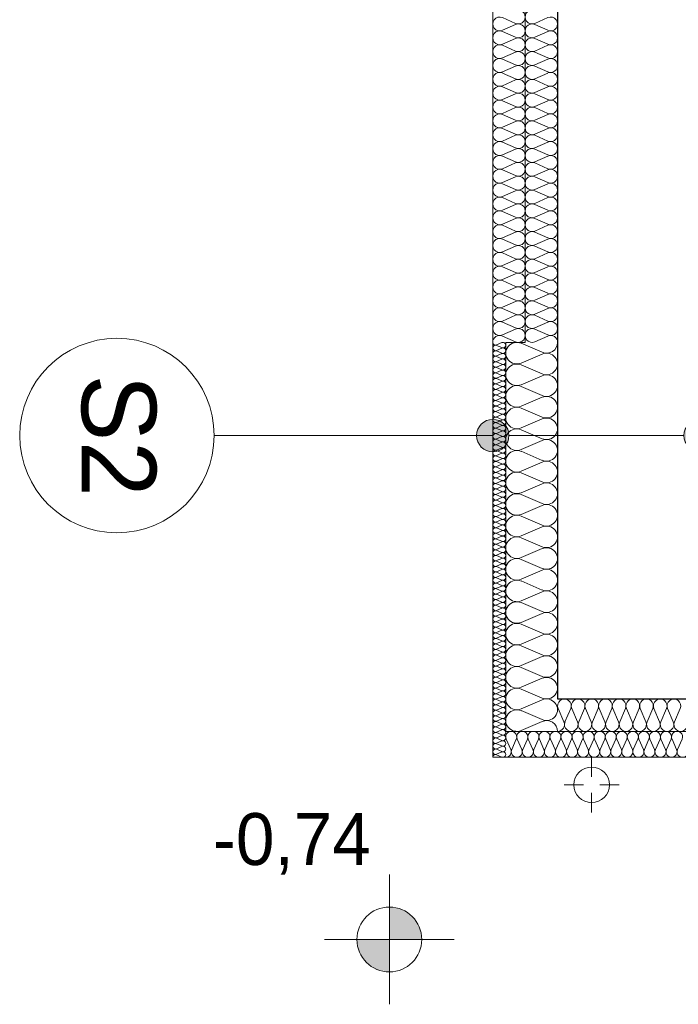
# Model space of a CAD drawing. Extents: x -438200 to -357500, y 15000 to 163871.
# Tile 74 of 148: x -382472 to -380439, y 21971 to 25008. Entities that reach past the tile are written whole.
import ezdxf

# ---------------------------------------------------------------- set-up
doc = ezdxf.new("R2010")
doc.units = 0
doc.header["$MEASUREMENT"] = 0
for name, color, linetype in [('#podkład', 252, 'Continuous'), ('Arch ocieplenie', 252, 'Continuous'), ('Arch opisy', 252, 'Continuous'), ('Inwent Izolacje', 252, 'Continuous'), ('INWENT RZĘDNE', 252, 'Continuous')]:
    doc.layers.add(name, color=color, linetype=linetype)
for name, color, linetype, lineweight in [('Arch ocieplenie_Nr_Pióra__9', 252, 'Continuous', 13), ('Arch opisy_Nr_Pióra__1', 252, 'Continuous', 25), ('Arch opisy_Nr_Pióra__21', 252, 'Continuous', 9), ('Arch wykończenie_Nr_Pióra__3', 252, 'Continuous', 18), ('INWENT DACH_Nr_Pióra__21', 252, 'Continuous', 9), ('Inwent Izolacje_Nr_Pióra__2', 252, 'Continuous', 13), ('INWENT RZĘDNE_Nr_Pióra__21', 252, 'Continuous', 9), ('INWENT.ŚCIANY_Nr_Pióra__1', 252, 'Continuous', 25), ('INWENT.ŚCIANY_Nr_Pióra__2', 252, 'Continuous', 13)]:
    doc.layers.add(name, color=color, linetype=linetype, lineweight=lineweight)
doc.styles.add('GENERATED_STYLE_2', font='txt')
doc.styles.add('GENERATED_STYLE_5', font='txt')

# ---------------------------------------------------------------- blocks, each defined once
blk = doc.blocks.new('Izolacja cieplna 14_10', base_point=(-430444.9, 22732.6))
at = {"layer": 'Arch ocieplenie_Nr_Pióra__9', "linetype": 'Continuous'}
for p, q in [((-430443.5, 22788.8), (-430429.3, 22756.5)), ((-430426.5, 22756.5), (-430412.3, 22788.8)), ((-430409.4, 22788.8), (-430395.2, 22756.5)), ((-430392.4, 22756.5), (-430378.2, 22788.8)), ((-430375.3, 22788.8), (-430361.1, 22756.5)), ((-430358.2, 22756.5), (-430344.1, 22788.8)), ((-430341.2, 22788.8), (-430327, 22756.5)), ((-430324.1, 22756.5), (-430309.9, 22788.8)), ((-430307.1, 22788.8), (-430292.9, 22756.5)), ((-430290, 22756.5), (-430275.8, 22788.8)), ((-430273, 22788.8), (-430258.8, 22756.5)), ((-430255.9, 22756.5), (-430241.7, 22788.8)), ((-430238.9, 22788.8), (-430224.7, 22756.5)), ((-430221.8, 22756.5), (-430207.6, 22788.8)), ((-430204.8, 22788.8), (-430190.6, 22756.5)), ((-430187.7, 22756.5), (-430173.5, 22788.8)), ((-430170.6, 22788.8), (-430156.5, 22756.5)), ((-430153.6, 22756.5), (-430139.4, 22788.8)), ((-430136.5, 22788.8), (-430122.4, 22756.5)), ((-430119.5, 22756.5), (-430105.3, 22788.8)), ((-430102.4, 22788.8), (-430088.2, 22756.5)), ((-430085.4, 22756.5), (-430071.2, 22788.8)), ((-430068.3, 22788.8), (-430054.1, 22756.5)), ((-430051.3, 22756.5), (-430037.1, 22788.8)), ((-430034.2, 22788.8), (-430020, 22756.5)), ((-430017.2, 22756.5), (-430003, 22788.8)), ((-430000.1, 22788.8), (-429985.9, 22756.5)), ((-429983.1, 22756.5), (-429968.9, 22788.8)), ((-429966, 22788.8), (-429951.8, 22756.5)), ((-429948.9, 22756.5), (-429934.8, 22788.8)), ((-429931.9, 22788.8), (-429917.7, 22756.5)), ((-429914.8, 22756.5), (-429900.7, 22788.8))]:
    blk.add_line(p, q, dxfattribs=at)
for centre, start_param, end_param in [((-430427.9, 22795.6), 5.870392, 9.837571), ((-430393.8, 22795.6), 5.870392, 9.837571), ((-430359.7, 22795.6), 5.870392, 9.837571), ((-430325.6, 22795.6), 5.870392, 9.837571), ((-430291.5, 22795.6), 5.870392, 9.837571), ((-430257.4, 22795.6), 5.870392, 9.837571), ((-430223.2, 22795.6), 5.870392, 9.837571), ((-430189.1, 22795.6), 5.870392, 9.837571), ((-430155, 22795.6), 5.870392, 9.837571), ((-430120.9, 22795.6), 5.870392, 9.837571), ((-430086.8, 22795.6), 5.870392, 9.837571), ((-430052.7, 22795.6), 5.870392, 9.837571), ((-430018.6, 22795.6), 5.870392, 9.837571), ((-429984.5, 22795.6), 5.870392, 9.837571), ((-429950.4, 22795.6), 5.870392, 9.837571), ((-429916.3, 22795.6), 5.870392, 9.837571), ((-430444.9, 22749.6), 4.712389, 6.695979), ((-430410.8, 22749.6), 2.7288, 6.695979), ((-430376.7, 22749.6), 2.7288, 6.695979), ((-430342.6, 22749.6), 2.7288, 6.695979), ((-430308.5, 22749.6), 2.7288, 6.695979), ((-430274.4, 22749.6), 2.7288, 6.695979), ((-430240.3, 22749.6), 2.7288, 6.695979), ((-430206.2, 22749.6), 2.7288, 6.695979), ((-430172.1, 22749.6), 2.7288, 6.695979), ((-430138, 22749.6), 2.7288, 6.695979), ((-430103.9, 22749.6), 2.7288, 6.695979), ((-430069.8, 22749.6), 2.7288, 6.695979), ((-430035.7, 22749.6), 2.7288, 6.695979), ((-430001.5, 22749.6), 2.7288, 6.695979), ((-429967.4, 22749.6), 2.7288, 6.695979), ((-429933.3, 22749.6), 2.7288, 6.695979), ((-429899.2, 22749.6), 2.7288, 6.695979)]:
    blk.add_ellipse(centre, major_axis=(17.1, 0), ratio=0.997691, start_param=start_param, end_param=end_param, dxfattribs=at)
blk = doc.blocks.new('Izolacja cieplna 14_11', base_point=(-430484.9, 28112.6))
at = {"layer": 'Arch ocieplenie_Nr_Pióra__9', "linetype": 'Continuous'}
for p, q in [((-430455.1, 25014.5), (-430414.7, 24996.7)), ((-430414.7, 24993.1), (-430455.1, 24975.3)), ((-430455.1, 24971.8), (-430414.7, 24954)), ((-430414.7, 24950.4), (-430455.1, 24932.6)), ((-430455.1, 24929), (-430414.7, 24911.3)), ((-430414.7, 24907.7), (-430455.1, 24889.9)), ((-430455.1, 24886.3), (-430414.7, 24868.6)), ((-430414.7, 24865), (-430455.1, 24847.2)), ((-430455.1, 24843.6), (-430414.7, 24825.9)), ((-430414.7, 24822.3), (-430455.1, 24804.5)), ((-430455.1, 24800.9), (-430414.7, 24783.2)), ((-430414.7, 24779.6), (-430455.1, 24761.8)), ((-430455.1, 24758.2), (-430414.7, 24740.4)), ((-430414.7, 24736.9), (-430455.1, 24719.1)), ((-430455.1, 24715.5), (-430414.7, 24697.7)), ((-430414.7, 24694.2), (-430455.1, 24676.4)), ((-430455.1, 24672.8), (-430414.7, 24655)), ((-430414.7, 24651.4), (-430455.1, 24633.7)), ((-430455.1, 24630.1), (-430414.7, 24612.3)), ((-430414.7, 24608.7), (-430455.1, 24591)), ((-430455.1, 24587.4), (-430414.7, 24569.6)), ((-430414.7, 24566), (-430455.1, 24548.3)), ((-430455.1, 24544.7), (-430414.7, 24526.9)), ((-430414.7, 24523.3), (-430455.1, 24505.6)), ((-430455.1, 24502), (-430414.7, 24484.2)), ((-430414.7, 24480.6), (-430455.1, 24462.8)), ((-430455.1, 24459.3), (-430414.7, 24441.5)), ((-430414.7, 24437.9), (-430455.1, 24420.1)), ((-430455.1, 24416.5), (-430414.7, 24398.8)), ((-430414.7, 24395.2), (-430455.1, 24377.4)), ((-430455.1, 24373.8), (-430414.7, 24356.1)), ((-430414.7, 24352.5), (-430455.1, 24334.7)), ((-430455.1, 24331.1), (-430414.7, 24313.4)), ((-430414.7, 24309.8), (-430455.1, 24292)), ((-430455.1, 24288.4), (-430414.7, 24270.7)), ((-430414.7, 24267.1), (-430455.1, 24249.3)), ((-430455.1, 24245.7), (-430414.7, 24227.9)), ((-430414.7, 24224.4), (-430455.1, 24206.6)), ((-430455.1, 24203), (-430414.7, 24185.2)), ((-430414.7, 24181.7), (-430455.1, 24163.9)), ((-430455.1, 24160.3), (-430414.7, 24142.5)), ((-430414.7, 24138.9), (-430455.1, 24121.2)), ((-430455.1, 24117.6), (-430414.7, 24099.8)), ((-430414.7, 24096.2), (-430455.1, 24078.5)), ((-430455.1, 24074.9), (-430414.7, 24057.1)), ((-430414.7, 24053.5), (-430455.1, 24035.8)), ((-430455.1, 24032.2), (-430414.7, 24014.4))]:
    blk.add_line(p, q, dxfattribs=at)
for centre, start_param, end_param in [((-430406.2, 25016.3), 5.870392, 9.837571), ((-430463.7, 24994.9), 2.7288, 6.695979), ((-430463.7, 24952.2), 2.7288, 6.695979), ((-430406.2, 24973.5), 5.870392, 9.837571), ((-430406.2, 24930.8), 5.870392, 9.837571), ((-430463.7, 24909.5), 2.7288, 6.695979), ((-430406.2, 24888.1), 5.870392, 9.837571), ((-430463.7, 24866.8), 2.7288, 6.695979), ((-430463.7, 24824.1), 2.7288, 6.695979), ((-430406.2, 24845.4), 5.870392, 9.837571), ((-430406.2, 24802.7), 5.870392, 9.837571), ((-430463.7, 24781.4), 2.7288, 6.695979), ((-430463.7, 24738.7), 2.7288, 6.695979), ((-430406.2, 24760), 5.870392, 9.837571), ((-430406.2, 24717.3), 5.870392, 9.837571), ((-430463.7, 24695.9), 2.7288, 6.695979), ((-430406.2, 24674.6), 5.870392, 9.837571), ((-430463.7, 24653.2), 2.7288, 6.695979), ((-430463.7, 24610.5), 2.7288, 6.695979), ((-430406.2, 24631.9), 5.870392, 9.837571), ((-430406.2, 24589.2), 5.870392, 9.837571), ((-430463.7, 24567.8), 2.7288, 6.695979), ((-430463.7, 24525.1), 2.7288, 6.695979), ((-430406.2, 24546.5), 5.870392, 9.837571), ((-430406.2, 24503.8), 5.870392, 9.837571), ((-430463.7, 24482.4), 2.7288, 6.695979), ((-430406.2, 24461), 5.870392, 9.837571), ((-430463.7, 24439.7), 2.7288, 6.695979), ((-430406.2, 24418.3), 5.870392, 9.837571), ((-430463.7, 24397), 2.7288, 6.695979), ((-430406.2, 24375.6), 5.870392, 9.837571), ((-430463.7, 24354.3), 2.7288, 6.695979), ((-430463.7, 24311.6), 2.7288, 6.695979), ((-430406.2, 24332.9), 5.870392, 9.837571), ((-430406.2, 24290.2), 5.870392, 9.837571), ((-430463.7, 24268.9), 2.7288, 6.695979), ((-430406.2, 24247.5), 5.870392, 9.837571), ((-430463.7, 24226.2), 2.7288, 6.695979), ((-430406.2, 24204.8), 5.870392, 9.837571), ((-430463.7, 24183.4), 2.7288, 6.695979), ((-430406.2, 24162.1), 5.870392, 9.837571), ((-430463.7, 24140.7), 2.7288, 6.695979), ((-430463.7, 24098), 2.7288, 6.695979), ((-430406.2, 24119.4), 5.870392, 9.837571), ((-430406.2, 24076.7), 5.870392, 9.837571), ((-430463.7, 24055.3), 2.7288, 6.695979), ((-430406.2, 24034), 5.870392, 9.837571), ((-430463.7, 24012.6), 2.7288, 4.712389)]:
    blk.add_ellipse(centre, major_axis=(0, -21.4), ratio=0.995956, start_param=start_param, end_param=end_param, dxfattribs=at)
blk = doc.blocks.new('Izolacja cieplna 14_12', base_point=(-430484.9, 24012.6))
at = {"layer": 'Arch ocieplenie_Nr_Pióra__9', "linetype": 'Continuous'}
for p, q in [((-430456.9, 24011.9), (-430473, 24004.8)), ((-430473, 24003.4), (-430456.9, 23996.3)), ((-430456.9, 23994.8), (-430473, 23987.7)), ((-430473, 23986.3), (-430456.9, 23979.2)), ((-430456.9, 23977.8), (-430473, 23970.7)), ((-430473, 23969.2), (-430456.9, 23962.1)), ((-430456.9, 23960.7), (-430473, 23953.6)), ((-430473, 23952.2), (-430456.9, 23945.1)), ((-430456.9, 23943.6), (-430473, 23936.5)), ((-430473, 23935.1), (-430456.9, 23928)), ((-430456.9, 23926.6), (-430473, 23919.5)), ((-430473, 23918), (-430456.9, 23910.9)), ((-430456.9, 23909.5), (-430473, 23902.4)), ((-430473, 23901), (-430456.9, 23893.9)), ((-430456.9, 23892.4), (-430473, 23885.3)), ((-430473, 23883.9), (-430456.9, 23876.8)), ((-430456.9, 23875.4), (-430473, 23868.3)), ((-430473, 23866.8), (-430456.9, 23859.7)), ((-430456.9, 23858.3), (-430473, 23851.2)), ((-430473, 23849.8), (-430456.9, 23842.7)), ((-430456.9, 23841.2), (-430473, 23834.1)), ((-430473, 23832.7), (-430456.9, 23825.6)), ((-430456.9, 23824.2), (-430473, 23817.1)), ((-430473, 23815.6), (-430456.9, 23808.5)), ((-430456.9, 23807.1), (-430473, 23800)), ((-430473, 23798.6), (-430456.9, 23791.5)), ((-430456.9, 23790), (-430473, 23782.9)), ((-430473, 23781.5), (-430456.9, 23774.4)), ((-430456.9, 23773), (-430473, 23765.9)), ((-430473, 23764.4), (-430456.9, 23757.3)), ((-430456.9, 23755.9), (-430473, 23748.8)), ((-430473, 23747.4), (-430456.9, 23740.3)), ((-430456.9, 23738.8), (-430473, 23731.7)), ((-430473, 23730.3), (-430456.9, 23723.2)), ((-430456.9, 23721.8), (-430473, 23714.7)), ((-430473, 23713.2), (-430456.9, 23706.1)), ((-430456.9, 23704.7), (-430473, 23697.6)), ((-430473, 23696.2), (-430456.9, 23689.1)), ((-430456.9, 23687.6), (-430473, 23680.5)), ((-430473, 23679.1), (-430456.9, 23672)), ((-430456.9, 23670.6), (-430473, 23663.5)), ((-430473, 23662), (-430456.9, 23654.9)), ((-430456.9, 23653.5), (-430473, 23646.4)), ((-430473, 23645), (-430456.9, 23637.9)), ((-430456.9, 23636.4), (-430473, 23629.3)), ((-430473, 23627.9), (-430456.9, 23620.8)), ((-430456.9, 23619.4), (-430473, 23612.3)), ((-430473, 23610.8), (-430456.9, 23603.7)), ((-430456.9, 23602.3), (-430473, 23595.2)), ((-430473, 23593.8), (-430456.9, 23586.7)), ((-430456.9, 23585.2), (-430473, 23578.1)), ((-430473, 23576.7), (-430456.9, 23569.6)), ((-430456.9, 23568.2), (-430473, 23561.1)), ((-430473, 23559.6), (-430456.9, 23552.5)), ((-430456.9, 23551.1), (-430473, 23544)), ((-430473, 23542.6), (-430456.9, 23535.5)), ((-430456.9, 23534), (-430473, 23526.9)), ((-430473, 23525.5), (-430456.9, 23518.4)), ((-430456.9, 23517), (-430473, 23509.9)), ((-430473, 23508.4), (-430456.9, 23501.3)), ((-430456.9, 23499.9), (-430473, 23492.8)), ((-430473, 23491.4), (-430456.9, 23484.3)), ((-430456.9, 23482.8), (-430473, 23475.7)), ((-430473, 23474.3), (-430456.9, 23467.2)), ((-430456.9, 23465.8), (-430473, 23458.7)), ((-430473, 23457.2), (-430456.9, 23450.1)), ((-430456.9, 23448.7), (-430473, 23441.6)), ((-430473, 23440.2), (-430456.9, 23433.1)), ((-430456.9, 23431.6), (-430473, 23424.5)), ((-430473, 23423.1), (-430456.9, 23416)), ((-430456.9, 23414.6), (-430473, 23407.5)), ((-430473, 23406), (-430456.9, 23398.9)), ((-430456.9, 23397.5), (-430473, 23390.4)), ((-430473, 23389), (-430456.9, 23381.9)), ((-430456.9, 23380.4), (-430473, 23373.3)), ((-430473, 23371.9), (-430456.9, 23364.8)), ((-430456.9, 23363.4), (-430473, 23356.3)), ((-430473, 23354.8), (-430456.9, 23347.7)), ((-430456.9, 23346.3), (-430473, 23339.2)), ((-430473, 23337.8), (-430456.9, 23330.7)), ((-430456.9, 23329.2), (-430473, 23322.1)), ((-430473, 23320.7), (-430456.9, 23313.6)), ((-430456.9, 23312.2), (-430473, 23305.1)), ((-430473, 23303.6), (-430456.9, 23296.5)), ((-430456.9, 23295.1), (-430473, 23288)), ((-430473, 23286.6), (-430456.9, 23279.5)), ((-430456.9, 23278), (-430473, 23270.9)), ((-430473, 23269.5), (-430456.9, 23262.4)), ((-430456.9, 23261), (-430473, 23253.9)), ((-430473, 23252.4), (-430456.9, 23245.3)), ((-430456.9, 23243.9), (-430473, 23236.8)), ((-430473, 23235.4), (-430456.9, 23228.3)), ((-430456.9, 23226.8), (-430473, 23219.7)), ((-430473, 23218.3), (-430456.9, 23211.2)), ((-430456.9, 23209.8), (-430473, 23202.7)), ((-430473, 23201.2), (-430456.9, 23194.1)), ((-430456.9, 23192.7), (-430473, 23185.6)), ((-430473, 23184.2), (-430456.9, 23177.1)), ((-430456.9, 23175.6), (-430473, 23168.5)), ((-430473, 23167.1), (-430456.9, 23160)), ((-430456.9, 23158.6), (-430473, 23151.5)), ((-430473, 23150), (-430456.9, 23142.9)), ((-430456.9, 23141.5), (-430473, 23134.4)), ((-430473, 23133), (-430456.9, 23125.9)), ((-430456.9, 23124.4), (-430473, 23117.3)), ((-430473, 23115.9), (-430456.9, 23108.8)), ((-430456.9, 23107.4), (-430473, 23100.3)), ((-430473, 23098.8), (-430456.9, 23091.7)), ((-430456.9, 23090.3), (-430473, 23083.2)), ((-430473, 23081.8), (-430456.9, 23074.7)), ((-430456.9, 23073.2), (-430473, 23066.1)), ((-430473, 23064.7), (-430456.9, 23057.6)), ((-430456.9, 23056.2), (-430473, 23049.1)), ((-430473, 23047.6), (-430456.9, 23040.5)), ((-430456.9, 23039.1), (-430473, 23032)), ((-430473, 23030.6), (-430456.9, 23023.5)), ((-430456.9, 23022), (-430473, 23014.9)), ((-430473, 23013.5), (-430456.9, 23006.4)), ((-430456.9, 23005), (-430473, 22997.9)), ((-430473, 22996.4), (-430456.9, 22989.3)), ((-430456.9, 22987.9), (-430473, 22980.8)), ((-430473, 22979.4), (-430456.9, 22972.3)), ((-430456.9, 22970.8), (-430473, 22963.7)), ((-430473, 22962.3), (-430456.9, 22955.2)), ((-430456.9, 22953.8), (-430473, 22946.7)), ((-430473, 22945.2), (-430456.9, 22938.1)), ((-430456.9, 22936.7), (-430473, 22929.6)), ((-430473, 22928.2), (-430456.9, 22921.1)), ((-430456.9, 22919.6), (-430473, 22912.5)), ((-430473, 22911.1), (-430456.9, 22904)), ((-430456.9, 22902.6), (-430473, 22895.5)), ((-430473, 22894), (-430456.9, 22886.9)), ((-430456.9, 22885.5), (-430473, 22878.4)), ((-430473, 22877), (-430456.9, 22869.9)), ((-430456.9, 22868.4), (-430473, 22861.3)), ((-430473, 22859.9), (-430456.9, 22852.8)), ((-430456.9, 22851.4), (-430473, 22844.3)), ((-430473, 22842.8), (-430456.9, 22835.7)), ((-430456.9, 22834.3), (-430473, 22827.2)), ((-430473, 22825.8), (-430456.9, 22818.7)), ((-430456.9, 22817.2), (-430473, 22810.1)), ((-430473, 22808.7), (-430456.9, 22801.6)), ((-430456.9, 22800.2), (-430473, 22793.1)), ((-430473, 22791.6), (-430456.9, 22784.5)), ((-430456.9, 22783.1), (-430473, 22776)), ((-430473, 22774.6), (-430456.9, 22767.5)), ((-430456.9, 22766), (-430473, 22758.9)), ((-430473, 22757.5), (-430456.9, 22750.4)), ((-430456.9, 22749), (-430473, 22741.9)), ((-430473, 22740.4), (-430456.9, 22733.3))]:
    blk.add_line(p, q, dxfattribs=at)
for centre, start_param, end_param in [((-430476.4, 23995.5), 2.7288, 6.695979), ((-430476.4, 24012.6), 4.712389, 6.695979), ((-430453.5, 24004.1), 5.870392, 9.837571), ((-430453.5, 23987), 5.870392, 9.837571), ((-430476.4, 23978.5), 2.7288, 6.695979), ((-430476.4, 23961.4), 2.7288, 6.695979), ((-430453.5, 23969.9), 5.870392, 9.837571), ((-430476.4, 23944.3), 2.7288, 6.695979), ((-430476.4, 23927.3), 2.7288, 6.695979), ((-430453.5, 23952.9), 5.870392, 9.837571), ((-430453.5, 23935.8), 5.870392, 9.837571), ((-430476.4, 23910.2), 2.7288, 6.695979), ((-430453.5, 23918.7), 5.870392, 9.837571), ((-430453.5, 23901.7), 5.870392, 9.837571), ((-430476.4, 23893.1), 2.7288, 6.695979), ((-430476.4, 23876.1), 2.7288, 6.695979), ((-430453.5, 23884.6), 5.870392, 9.837571), ((-430453.5, 23867.5), 5.870392, 9.837571), ((-430476.4, 23859), 2.7288, 6.695979), ((-430476.4, 23841.9), 2.7288, 6.695979), ((-430453.5, 23850.5), 5.870392, 9.837571), ((-430476.4, 23824.9), 2.7288, 6.695979), ((-430476.4, 23807.8), 2.7288, 6.695979), ((-430453.5, 23833.4), 5.870392, 9.837571), ((-430453.5, 23816.3), 5.870392, 9.837571), ((-430476.4, 23790.7), 2.7288, 6.695979), ((-430453.5, 23799.3), 5.870392, 9.837571), ((-430453.5, 23782.2), 5.870392, 9.837571), ((-430476.4, 23773.7), 2.7288, 6.695979), ((-430476.4, 23756.6), 2.7288, 6.695979), ((-430453.5, 23765.1), 5.870392, 9.837571), ((-430453.5, 23748.1), 5.870392, 9.837571), ((-430476.4, 23739.5), 2.7288, 6.695979), ((-430476.4, 23722.5), 2.7288, 6.695979), ((-430453.5, 23731), 5.870392, 9.837571), ((-430453.5, 23713.9), 5.870392, 9.837571), ((-430476.4, 23705.4), 2.7288, 6.695979), ((-430476.4, 23688.3), 2.7288, 6.695979), ((-430453.5, 23696.9), 5.870392, 9.837571), ((-430476.4, 23671.3), 2.7288, 6.695979), ((-430476.4, 23654.2), 2.7288, 6.695979), ((-430453.5, 23679.8), 5.870392, 9.837571), ((-430453.5, 23662.7), 5.870392, 9.837571), ((-430476.4, 23637.1), 2.7288, 6.695979), ((-430453.5, 23645.7), 5.870392, 9.837571), ((-430453.5, 23628.6), 5.870392, 9.837571), ((-430476.4, 23620.1), 2.7288, 6.695979), ((-430476.4, 23603), 2.7288, 6.695979), ((-430453.5, 23611.5), 5.870392, 9.837571), ((-430453.5, 23594.5), 5.870392, 9.837571), ((-430476.4, 23585.9), 2.7288, 6.695979), ((-430476.4, 23568.9), 2.7288, 6.695979), ((-430453.5, 23577.4), 5.870392, 9.837571), ((-430476.4, 23551.8), 2.7288, 6.695979), ((-430476.4, 23534.7), 2.7288, 6.695979), ((-430453.5, 23560.3), 5.870392, 9.837571), ((-430453.5, 23543.3), 5.870392, 9.837571), ((-430476.4, 23517.7), 2.7288, 6.695979), ((-430476.4, 23500.6), 2.7288, 6.695979), ((-430453.5, 23526.2), 5.870392, 9.837571), ((-430453.5, 23509.1), 5.870392, 9.837571), ((-430476.4, 23483.5), 2.7288, 6.695979), ((-430453.5, 23492.1), 5.870392, 9.837571), ((-430453.5, 23475), 5.870392, 9.837571), ((-430476.4, 23466.5), 2.7288, 6.695979), ((-430476.4, 23449.4), 2.7288, 6.695979), ((-430453.5, 23457.9), 5.870392, 9.837571), ((-430453.5, 23440.9), 5.870392, 9.837571), ((-430476.4, 23432.3), 2.7288, 6.695979), ((-430476.4, 23415.3), 2.7288, 6.695979), ((-430453.5, 23423.8), 5.870392, 9.837571), ((-430476.4, 23398.2), 2.7288, 6.695979), ((-430476.4, 23381.1), 2.7288, 6.695979), ((-430453.5, 23406.7), 5.870392, 9.837571), ((-430453.5, 23389.7), 5.870392, 9.837571), ((-430476.4, 23364.1), 2.7288, 6.695979), ((-430453.5, 23372.6), 5.870392, 9.837571), ((-430453.5, 23355.5), 5.870392, 9.837571), ((-430476.4, 23347), 2.7288, 6.695979), ((-430476.4, 23329.9), 2.7288, 6.695979), ((-430453.5, 23338.5), 5.870392, 9.837571), ((-430453.5, 23321.4), 5.870392, 9.837571), ((-430476.4, 23312.9), 2.7288, 6.695979), ((-430476.4, 23295.8), 2.7288, 6.695979), ((-430453.5, 23304.3), 5.870392, 9.837571), ((-430476.4, 23278.7), 2.7288, 6.695979), ((-430476.4, 23261.7), 2.7288, 6.695979), ((-430453.5, 23287.3), 5.870392, 9.837571), ((-430453.5, 23270.2), 5.870392, 9.837571), ((-430476.4, 23244.6), 2.7288, 6.695979), ((-430476.4, 23227.5), 2.7288, 6.695979), ((-430453.5, 23253.1), 5.870392, 9.837571), ((-430453.5, 23236.1), 5.870392, 9.837571), ((-430476.4, 23210.5), 2.7288, 6.695979), ((-430453.5, 23219), 5.870392, 9.837571), ((-430453.5, 23201.9), 5.870392, 9.837571), ((-430476.4, 23193.4), 2.7288, 6.695979), ((-430476.4, 23176.3), 2.7288, 6.695979), ((-430453.5, 23184.9), 5.870392, 9.837571), ((-430453.5, 23167.8), 5.870392, 9.837571), ((-430476.4, 23159.3), 2.7288, 6.695979), ((-430476.4, 23142.2), 2.7288, 6.695979), ((-430453.5, 23150.7), 5.870392, 9.837571), ((-430476.4, 23125.1), 2.7288, 6.695979), ((-430476.4, 23108.1), 2.7288, 6.695979), ((-430453.5, 23133.7), 5.870392, 9.837571), ((-430453.5, 23116.6), 5.870392, 9.837571), ((-430476.4, 23091), 2.7288, 6.695979), ((-430453.5, 23099.5), 5.870392, 9.837571), ((-430453.5, 23082.5), 5.870392, 9.837571), ((-430476.4, 23073.9), 2.7288, 6.695979), ((-430476.4, 23056.9), 2.7288, 6.695979), ((-430453.5, 23065.4), 5.870392, 9.837571), ((-430453.5, 23048.3), 5.870392, 9.837571), ((-430476.4, 23039.8), 2.7288, 6.695979), ((-430476.4, 23022.7), 2.7288, 6.695979), ((-430453.5, 23031.3), 5.870392, 9.837571), ((-430476.4, 23005.7), 2.7288, 6.695979), ((-430476.4, 22988.6), 2.7288, 6.695979), ((-430453.5, 23014.2), 5.870392, 9.837571), ((-430453.5, 22997.1), 5.870392, 9.837571), ((-430476.4, 22971.5), 2.7288, 6.695979), ((-430476.4, 22954.5), 2.7288, 6.695979), ((-430453.5, 22980.1), 5.870392, 9.837571), ((-430453.5, 22963), 5.870392, 9.837571), ((-430476.4, 22937.4), 2.7288, 6.695979), ((-430453.5, 22945.9), 5.870392, 9.837571), ((-430453.5, 22928.9), 5.870392, 9.837571), ((-430476.4, 22920.3), 2.7288, 6.695979), ((-430476.4, 22903.3), 2.7288, 6.695979), ((-430453.5, 22911.8), 5.870392, 9.837571), ((-430453.5, 22894.7), 5.870392, 9.837571), ((-430476.4, 22886.2), 2.7288, 6.695979), ((-430476.4, 22869.1), 2.7288, 6.695979), ((-430453.5, 22877.7), 5.870392, 9.837571), ((-430476.4, 22852.1), 2.7288, 6.695979), ((-430476.4, 22835), 2.7288, 6.695979), ((-430453.5, 22860.6), 5.870392, 9.837571), ((-430453.5, 22843.5), 5.870392, 9.837571), ((-430476.4, 22817.9), 2.7288, 6.695979), ((-430453.5, 22826.5), 5.870392, 9.837571), ((-430453.5, 22809.4), 5.870392, 9.837571), ((-430476.4, 22800.9), 2.7288, 6.695979), ((-430476.4, 22783.8), 2.7288, 6.695979), ((-430453.5, 22792.3), 5.870392, 9.837571), ((-430453.5, 22775.3), 5.870392, 9.837571), ((-430476.4, 22766.7), 2.7288, 6.695979), ((-430476.4, 22749.7), 2.7288, 6.695979), ((-430453.5, 22758.2), 5.870392, 9.837571), ((-430453.5, 22741.1), 5.870392, 9.837571), ((-430476.4, 22732.6), 2.7288, 4.712389)]:
    blk.add_ellipse(centre, major_axis=(0, -8.53), ratio=0.996928, start_param=start_param, end_param=end_param, dxfattribs=at)
blk = doc.blocks.new('Izolacja cieplna 14_262', base_point=(-430284.9, 22812.6))
at = {"layer": 'Inwent Izolacje_Nr_Pióra__2', "linetype": 'Continuous'}
for p, q in [((-430283.2, 22882.8), (-430265.6, 22842.4)), ((-430262.1, 22842.4), (-430244.5, 22882.8)), ((-430241, 22882.8), (-430223.4, 22842.4)), ((-430219.9, 22842.4), (-430202.3, 22882.8)), ((-430198.7, 22882.8), (-430181.2, 22842.4)), ((-430177.6, 22842.4), (-430160.1, 22882.8)), ((-430156.5, 22882.8), (-430139, 22842.4)), ((-430135.4, 22842.4), (-430117.9, 22882.8)), ((-430114.3, 22882.8), (-430096.8, 22842.4)), ((-430093.2, 22842.4), (-430075.6, 22882.8)), ((-430072.1, 22882.8), (-430054.5, 22842.4)), ((-430051, 22842.4), (-430033.4, 22882.8)), ((-430029.9, 22882.8), (-430012.3, 22842.4)), ((-430008.8, 22842.4), (-429991.2, 22882.8)), ((-429987.7, 22882.8), (-429970.1, 22842.4)), ((-429966.6, 22842.4), (-429949, 22882.8)), ((-429945.5, 22882.8), (-429927.9, 22842.4)), ((-429924.4, 22842.4), (-429906.8, 22882.8))]:
    blk.add_line(p, q, dxfattribs=at)
for centre, start_param, end_param in [((-430263.8, 22891.3), 4.299595, 8.266775), ((-430221.6, 22891.3), 4.299595, 8.266775), ((-430179.4, 22891.3), 4.299595, 8.266775), ((-430137.2, 22891.3), 4.299595, 8.266775), ((-430095, 22891.3), 4.299595, 8.266775), ((-430052.8, 22891.3), 4.299595, 8.266775), ((-430010.6, 22891.3), 4.299595, 8.266775), ((-429968.3, 22891.3), 4.299595, 8.266775), ((-429926.1, 22891.3), 4.299595, 8.266775), ((-430284.9, 22833.9), 3.141593, 5.125182), ((-430242.7, 22833.9), 1.158004, 5.125183), ((-430200.5, 22833.9), 1.158004, 5.125183), ((-430158.3, 22833.9), 1.158004, 5.125183), ((-430116.1, 22833.9), 1.158004, 5.125183), ((-430073.9, 22833.9), 1.158004, 5.125183), ((-430031.7, 22833.9), 1.158004, 5.125183), ((-429989.4, 22833.9), 1.158004, 5.125183), ((-429947.2, 22833.9), 1.158004, 5.125183), ((-429905, 22833.9), 1.158004, 5.125183)]:
    blk.add_ellipse(centre, major_axis=(0, 21.3), ratio=0.992446, start_param=start_param, end_param=end_param, dxfattribs=at)
blk = doc.blocks.new('Izolacja cieplna 14_263', base_point=(-430284.9, 22812.6))
at = {"layer": 'Inwent Izolacje_Nr_Pióra__2', "linetype": 'Continuous'}
for p, q in [((-430332.6, 23982.1), (-430397.3, 24009.8)), ((-430397.3, 23948.7), (-430332.6, 23976.5)), ((-430332.6, 23915.4), (-430397.3, 23943.1)), ((-430397.3, 23882.1), (-430332.6, 23909.8)), ((-430332.6, 23848.7), (-430397.3, 23876.5)), ((-430397.3, 23815.4), (-430332.6, 23843.1)), ((-430332.6, 23782.1), (-430397.3, 23809.8)), ((-430397.3, 23748.7), (-430332.6, 23776.5)), ((-430332.6, 23715.4), (-430397.3, 23743.1)), ((-430397.3, 23682.1), (-430332.6, 23709.8)), ((-430332.6, 23648.7), (-430397.3, 23676.5)), ((-430397.3, 23615.4), (-430332.6, 23643.1)), ((-430332.6, 23582.1), (-430397.3, 23609.8)), ((-430397.3, 23548.7), (-430332.6, 23576.5)), ((-430332.6, 23515.4), (-430397.3, 23543.1)), ((-430397.3, 23482.1), (-430332.6, 23509.8)), ((-430332.6, 23448.7), (-430397.3, 23476.5)), ((-430397.3, 23415.4), (-430332.6, 23443.1)), ((-430332.6, 23382.1), (-430397.3, 23409.8)), ((-430397.3, 23348.7), (-430332.6, 23376.5)), ((-430332.6, 23315.4), (-430397.3, 23343.1)), ((-430397.3, 23282.1), (-430332.6, 23309.8)), ((-430332.6, 23248.7), (-430397.3, 23276.5)), ((-430397.3, 23215.4), (-430332.6, 23243.1)), ((-430332.6, 23182.1), (-430397.3, 23209.8)), ((-430397.3, 23148.7), (-430332.6, 23176.5)), ((-430332.6, 23115.4), (-430397.3, 23143.1)), ((-430397.3, 23082.1), (-430332.6, 23109.8)), ((-430332.6, 23048.7), (-430397.3, 23076.5)), ((-430397.3, 23015.4), (-430332.6, 23043.1)), ((-430332.6, 22982.1), (-430397.3, 23009.8)), ((-430397.3, 22948.7), (-430332.6, 22976.5)), ((-430332.6, 22915.4), (-430397.3, 22943.1)), ((-430397.3, 22882.1), (-430332.6, 22909.8)), ((-430332.6, 22848.7), (-430397.3, 22876.5)), ((-430397.3, 22815.4), (-430332.6, 22843.1))]:
    blk.add_line(p, q, dxfattribs=at)
for centre, start_param, end_param in [((-430410.9, 23979.3), 4.299595, 8.266775), ((-430319, 24012.6), 1.158004, 3.141593), ((-430319, 23945.9), 1.158004, 5.125183), ((-430410.9, 23912.6), 4.299595, 8.266775), ((-430319, 23879.3), 1.158004, 5.125183), ((-430410.9, 23845.9), 4.299595, 8.266775), ((-430319, 23812.6), 1.158004, 5.125183), ((-430410.9, 23779.3), 4.299595, 8.266775), ((-430319, 23745.9), 1.158004, 5.125183), ((-430410.9, 23712.6), 4.299595, 8.266775), ((-430319, 23679.3), 1.158004, 5.125183), ((-430410.9, 23645.9), 4.299595, 8.266775), ((-430319, 23612.6), 1.158004, 5.125183), ((-430410.9, 23579.3), 4.299595, 8.266775), ((-430319, 23545.9), 1.158004, 5.125183), ((-430410.9, 23512.6), 4.299595, 8.266775), ((-430319, 23479.3), 1.158004, 5.125183), ((-430410.9, 23445.9), 4.299595, 8.266775), ((-430319, 23412.6), 1.158004, 5.125183), ((-430410.9, 23379.3), 4.299595, 8.266775), ((-430319, 23345.9), 1.158004, 5.125183), ((-430410.9, 23312.6), 4.299595, 8.266775), ((-430319, 23279.3), 1.158004, 5.125183), ((-430410.9, 23245.9), 4.299595, 8.266775), ((-430319, 23212.6), 1.158004, 5.125183), ((-430410.9, 23179.3), 4.299595, 8.266775), ((-430319, 23145.9), 1.158004, 5.125183), ((-430410.9, 23112.6), 4.299595, 8.266775), ((-430319, 23079.3), 1.158004, 5.125183), ((-430410.9, 23045.9), 4.299595, 8.266775), ((-430319, 23012.6), 1.158004, 5.125183), ((-430410.9, 22979.3), 4.299595, 8.266775), ((-430319, 22945.9), 1.158004, 5.125183), ((-430410.9, 22912.6), 4.299595, 8.266775), ((-430319, 22879.3), 1.158004, 5.125183), ((-430410.9, 22845.9), 4.299595, 8.266775), ((-430319, 22812.6), 3.141593, 5.125182)]:
    blk.add_ellipse(centre, major_axis=(-34, 0), ratio=0.979572, start_param=start_param, end_param=end_param, dxfattribs=at)
blk = doc.blocks.new('Izolacja cieplna 14_264', base_point=(-430284.9, 24012.6))
at = {"layer": 'Inwent Izolacje_Nr_Pióra__2', "linetype": 'Continuous'}
for p, q in [((-430355.1, 24996.7), (-430314.7, 25014.5)), ((-430314.7, 24975.3), (-430355.1, 24993.1)), ((-430355.1, 24954), (-430314.7, 24971.8)), ((-430314.7, 24932.6), (-430355.1, 24950.4)), ((-430355.1, 24911.3), (-430314.7, 24929)), ((-430314.7, 24889.9), (-430355.1, 24907.7)), ((-430355.1, 24868.6), (-430314.7, 24886.3)), ((-430314.7, 24847.2), (-430355.1, 24865)), ((-430355.1, 24825.9), (-430314.7, 24843.6)), ((-430314.7, 24804.5), (-430355.1, 24822.3)), ((-430355.1, 24783.2), (-430314.7, 24800.9)), ((-430314.7, 24761.8), (-430355.1, 24779.6)), ((-430355.1, 24740.4), (-430314.7, 24758.2)), ((-430314.7, 24719.1), (-430355.1, 24736.9)), ((-430355.1, 24697.7), (-430314.7, 24715.5)), ((-430314.7, 24676.4), (-430355.1, 24694.1)), ((-430355.1, 24655), (-430314.7, 24672.8)), ((-430314.7, 24633.7), (-430355.1, 24651.4)), ((-430355.1, 24612.3), (-430314.7, 24630.1)), ((-430314.7, 24591), (-430355.1, 24608.7)), ((-430355.1, 24569.6), (-430314.7, 24587.4)), ((-430314.7, 24548.3), (-430355.1, 24566)), ((-430355.1, 24526.9), (-430314.7, 24544.7)), ((-430314.7, 24505.6), (-430355.1, 24523.3)), ((-430355.1, 24484.2), (-430314.7, 24502)), ((-430314.7, 24462.8), (-430355.1, 24480.6)), ((-430355.1, 24441.5), (-430314.7, 24459.3)), ((-430314.7, 24420.1), (-430355.1, 24437.9)), ((-430355.1, 24398.8), (-430314.7, 24416.5)), ((-430314.7, 24377.4), (-430355.1, 24395.2)), ((-430355.1, 24356.1), (-430314.7, 24373.8)), ((-430314.7, 24334.7), (-430355.1, 24352.5)), ((-430355.1, 24313.4), (-430314.7, 24331.1)), ((-430314.7, 24292), (-430355.1, 24309.8)), ((-430355.1, 24270.7), (-430314.7, 24288.4)), ((-430314.7, 24249.3), (-430355.1, 24267.1)), ((-430355.1, 24227.9), (-430314.7, 24245.7)), ((-430314.7, 24206.6), (-430355.1, 24224.4)), ((-430355.1, 24185.2), (-430314.7, 24203)), ((-430314.7, 24163.9), (-430355.1, 24181.6)), ((-430355.1, 24142.5), (-430314.7, 24160.3)), ((-430314.7, 24121.2), (-430355.1, 24138.9)), ((-430355.1, 24099.8), (-430314.7, 24117.6)), ((-430314.7, 24078.5), (-430355.1, 24096.2)), ((-430355.1, 24057.1), (-430314.7, 24074.9)), ((-430314.7, 24035.8), (-430355.1, 24053.5)), ((-430355.1, 24014.4), (-430314.7, 24032.2))]:
    blk.add_line(p, q, dxfattribs=at)
for centre, start_param, end_param in [((-430363.7, 25016.3), 5.870392, 9.837571), ((-430306.2, 24994.9), 2.7288, 6.695979), ((-430363.7, 24973.5), 5.870392, 9.837571), ((-430306.2, 24952.2), 2.7288, 6.695979), ((-430363.7, 24930.8), 5.870392, 9.837571), ((-430363.7, 24888.1), 5.870392, 9.837571), ((-430306.2, 24909.5), 2.7288, 6.695979), ((-430306.2, 24866.8), 2.7288, 6.695979), ((-430363.7, 24845.4), 5.870392, 9.837571), ((-430306.2, 24824.1), 2.7288, 6.695979), ((-430363.7, 24802.7), 5.870392, 9.837571), ((-430306.2, 24781.4), 2.7288, 6.695979), ((-430363.7, 24760), 5.870392, 9.837571), ((-430306.2, 24738.7), 2.7288, 6.695979), ((-430363.7, 24717.3), 5.870392, 9.837571), ((-430363.7, 24674.6), 5.870392, 9.837571), ((-430306.2, 24695.9), 2.7288, 6.695979), ((-430306.2, 24653.2), 2.7288, 6.695979), ((-430363.7, 24631.9), 5.870392, 9.837571), ((-430306.2, 24610.5), 2.7288, 6.695979), ((-430363.7, 24589.2), 5.870392, 9.837571), ((-430306.2, 24567.8), 2.7288, 6.695979), ((-430363.7, 24546.5), 5.870392, 9.837571), ((-430306.2, 24525.1), 2.7288, 6.695979), ((-430363.7, 24503.8), 5.870392, 9.837571), ((-430363.7, 24461), 5.870392, 9.837571), ((-430306.2, 24482.4), 2.7288, 6.695979), ((-430306.2, 24439.7), 2.7288, 6.695979), ((-430363.7, 24418.3), 5.870392, 9.837571), ((-430363.7, 24375.6), 5.870392, 9.837571), ((-430306.2, 24397), 2.7288, 6.695979), ((-430306.2, 24354.3), 2.7288, 6.695979), ((-430363.7, 24332.9), 5.870392, 9.837571), ((-430306.2, 24311.6), 2.7288, 6.695979), ((-430363.7, 24290.2), 5.870392, 9.837571), ((-430363.7, 24247.5), 5.870392, 9.837571), ((-430306.2, 24268.9), 2.7288, 6.695979), ((-430306.2, 24226.2), 2.7288, 6.695979), ((-430363.7, 24204.8), 5.870392, 9.837571), ((-430363.7, 24162.1), 5.870392, 9.837571), ((-430306.2, 24183.4), 2.7288, 6.695979), ((-430306.2, 24140.7), 2.7288, 6.695979), ((-430363.7, 24119.4), 5.870392, 9.837571), ((-430306.2, 24098), 2.7288, 6.695979), ((-430363.7, 24076.7), 5.870392, 9.837571), ((-430363.7, 24034), 5.870392, 9.837571), ((-430306.2, 24055.3), 2.7288, 6.695979), ((-430306.2, 24012.6), 4.712389, 6.695979)]:
    blk.add_ellipse(centre, major_axis=(0, 21.4), ratio=0.995956, start_param=start_param, end_param=end_param, dxfattribs=at)
blk = doc.blocks.new('Koty wysokościowe_15', base_point=(-430804, 22170.6))
at = {"layer": 'INWENT RZĘDNE_Nr_Pióra__21', "linetype": 'Continuous'}
for points in [[(-430804, 22170.6), (-430704, 22170.6), (-430711.6, 22208.9), (-430733.3, 22241.3), (-430765.7, 22263), (-430804, 22270.6)], [(-430804, 22170.6), (-430904, 22170.6), (-430896.4, 22132.3), (-430874.7, 22099.9), (-430842.3, 22078.2), (-430804, 22070.6)]]:
    blk.add_hatch(color=256, dxfattribs=at).paths.add_polyline_path(points, flags=0)
for p, q in [((-430804, 21970.6), (-430804, 22370.6)), ((-431004, 22170.6), (-430604, 22170.6))]:
    blk.add_line(p, q, dxfattribs=at)
blk.add_circle((-430804, 22170.6), 100, dxfattribs=at)
at = {"layer": 'INWENT RZĘDNE_Nr_Pióra__21', "insert": (-431348.8, 22370.6), "char_height": 160, "attachment_point": 7, "style": 'GENERATED_STYLE_2'}
blk.add_mtext('{-0,74}', dxfattribs=at)
blk = doc.blocks.new('Linia_62', base_point=(-430484.9, 23725.1))
at = {"layer": 'Arch opisy_Nr_Pióra__21', "linetype": 'Continuous'}
blk.add_line((-430484.9, 23725.1), (-431344.7, 23725.1), dxfattribs=at)
blk.add_circle((-431644.7, 23725.1), 300, dxfattribs=at)
blk = doc.blocks.new('Linia_63', base_point=(-429844.9, 23725.1))
at = {"layer": 'Arch opisy_Nr_Pióra__21', "linetype": 'Continuous'}
for points in [[(-430434.9, 23725.1), (-430438.8, 23744.2), (-430449.6, 23760.4), (-430465.8, 23771.3), (-430484.9, 23775.1), (-430504.1, 23771.3), (-430520.3, 23760.4), (-430531.1, 23744.2), (-430534.9, 23725.1), (-430531.1, 23705.9), (-430520.3, 23689.7), (-430504.1, 23678.9), (-430484.9, 23675.1), (-430465.8, 23678.9), (-430449.6, 23689.7), (-430438.8, 23705.9)], [(-429794.9, 23725.1), (-429798.8, 23744.2), (-429809.6, 23760.4), (-429825.8, 23771.3), (-429844.9, 23775.1), (-429864.1, 23771.3), (-429880.3, 23760.4), (-429891.1, 23744.2), (-429894.9, 23725.1), (-429891.1, 23705.9), (-429880.3, 23689.7), (-429864.1, 23678.9), (-429844.9, 23675.1), (-429825.8, 23678.9), (-429809.6, 23689.7), (-429798.8, 23705.9)]]:
    blk.add_hatch(color=256, dxfattribs=at).paths.add_polyline_path(points, flags=0)
blk.add_line((-429894.9, 23725.1), (-430434.9, 23725.1), dxfattribs=at)
for centre in [(-430484.9, 23725.1), (-429844.9, 23725.1)]:
    blk.add_circle(centre, 50, dxfattribs=at)
blk = doc.blocks.new('parter')
at = {"layer": 'Arch wykończenie_Nr_Pióra__3', "color": 252, "linetype": 'Continuous'}
for p, q in [((-430484.9, 28112.6), (-430484.9, 22732.6)), ((-430484.9, 22732.6), (-427920.9, 22732.6))]:
    blk.add_line(p, q, dxfattribs=at)
at = {"layer": 'INWENT DACH_Nr_Pióra__21', "color": 252, "linetype": 'Continuous'}
for p, q in [((-430179.9, 22672.6), (-430179.9, 22732.6)), ((-430204.9, 22647.6), (-430264.9, 22647.6)), ((-430154.9, 22647.6), (-430094.9, 22647.6)), ((-430179.9, 22622.6), (-430179.9, 22562.6))]:
    blk.add_line(p, q, dxfattribs=at)
blk.add_circle((-430179.9, 22647.6), 55, dxfattribs=at)
at = {"layer": 'INWENT.ŚCIANY_Nr_Pióra__1', "color": 252, "linetype": 'Continuous'}
for p, q in [((-430284.9, 28072.6), (-430284.9, 22912.6)), ((-430284.9, 22912.6), (-427964.9, 22912.6))]:
    blk.add_line(p, q, dxfattribs=at)
at = {"layer": 'INWENT.ŚCIANY_Nr_Pióra__2', "color": 252, "linetype": 'Continuous'}
for p, q in [((-430384.9, 28112.6), (-430384.9, 24012.6)), ((-430384.9, 24012.6), (-430444.9, 24012.6)), ((-430444.9, 24012.6), (-430444.9, 22812.6)), ((-427920.9, 22812.6), (-430444.9, 22812.6))]:
    blk.add_line(p, q, dxfattribs=at)
at = {"layer": 'Arch ocieplenie', "color": 252, "linetype": 'Continuous', "lineweight": 13}
for name, p in [('Izolacja cieplna 14_11', (-430484.9, 28112.6)), ('Izolacja cieplna 14_12', (-430484.9, 24012.6)), ('Izolacja cieplna 14_10', (-430444.9, 22732.6))]:
    blk.add_blockref(name, p, dxfattribs=at)
at = {"layer": 'Arch opisy', "color": 252, "linetype": 'Continuous'}
for name, p in [('Linia_62', (-430484.9, 23725.1)), ('Linia_63', (-429844.9, 23725.1))]:
    blk.add_blockref(name, p, dxfattribs=at)
at = {"layer": 'Inwent Izolacje', "color": 252, "linetype": 'Continuous', "lineweight": 13}
for name, p in [('Izolacja cieplna 14_264', (-430284.9, 24012.6)), ('Izolacja cieplna 14_263', (-430284.9, 22812.6)), ('Izolacja cieplna 14_262', (-430284.9, 22812.6))]:
    blk.add_blockref(name, p, dxfattribs=at)
at = {"layer": 'INWENT RZĘDNE', "color": 252}
blk.add_blockref('Koty wysokościowe_15', (-430804, 22170.6), dxfattribs=at)
at = {"layer": 'Arch opisy_Nr_Pióra__1', "color": 252, "linetype": 'Continuous', "insert": (-431523.4, 23725.1), "char_height": 230, "attachment_point": 2, "rotation": 270, "style": 'GENERATED_STYLE_5'}
blk.add_mtext('{S2}', dxfattribs=at)

msp = doc.modelspace()

# ---------------------------------------------------------------- block references
at = {"layer": '#podkład', "color": 3, "lineweight": 50}
msp.add_blockref('parter', (49473.1, 0), dxfattribs=at)

doc.saveas('drawing.dxf')
